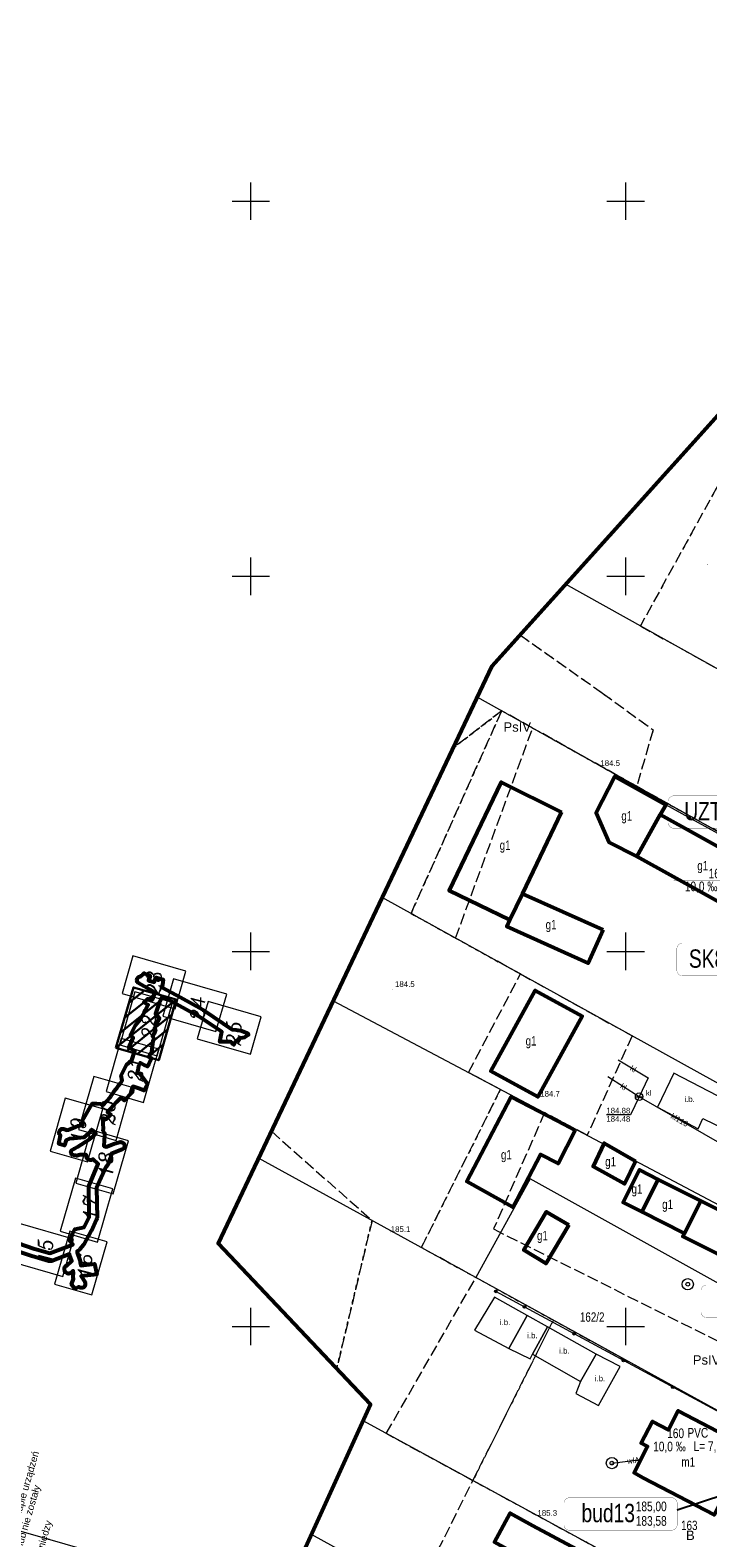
# Model space of a CAD drawing. Header units: metres. Extents: x 7482748 to 7484637, y 5684406 to 5687014.
# Tile 131 of 180: x 7483371 to 7483461, y 5686372 to 5686573. Entities that reach past the tile are written whole.
import ezdxf
from ezdxf.enums import TextEntityAlignment as Align
from ezdxf.lldxf.tags import DXFTag

# ---------------------------------------------------------------- set-up
doc = ezdxf.new("R2010")
doc.units = ezdxf.units.M
doc.header["$MEASUREMENT"] = 0
for name, pattern in [('1', [1.5, 1, -0.5]), ('l217_500', [2, 1.5, -0.5]), ('l218_500', [1, 0.5, -0.5])]:
    doc.linetypes.add(name, pattern=pattern)
for name, color, linetype, lineweight in [('_Dzialki', 7, 'Continuous', 0), ('_Dzialki_opis', 7, 'Continuous', 0), ('_Kontury', 7, 'Continuous', 0), ('_Kontury_opis', 7, 'Continuous', 0), ('_Podzial_sekcyjny_krzyze', 7, '1', 13), ('_Szkic_arkuszy', 7, 'Continuous', 0), ('_tabelka', 7, 'Continuous', 0), ('_Uzytki', 7, 'Continuous', 0), ('_Uzytki_opis', 7, 'Continuous', 0), ('_Zakres2', 7, 'Continuous', 0), ('BUIB12_03', 7, 'Continuous', 13), ('EGB_Budynek', 7, 'Continuous', 0), ('EGB_Budynek_opis', 7, 'Continuous', 0), ('GES__SUUS07_P', 7, 'Continuous', 13), ('GES__SUUS13_P', 7, 'Continuous', 13), ('KTOK05_01', 7, 'Continuous', 13), ('RTPW01_P', 7, 'Continuous', 0)]:
    doc.layers.add(name, color=color, linetype=linetype, lineweight=lineweight)
doc.layers.add('_ramki_nieplotowane', color=7, linetype='Continuous', lineweight=0, plot=False)
for name, color, linetype, lineweight, transparency in [('BUIB12_01_T', 7, 'Continuous', 13, 0.25), ('GES__SUUS_ET_05T', 7, 'Continuous', 13, 0.25), ('RTPW01_G', 7, 'Continuous', 13, 0.25)]:
    doc.layers.add(name, color=color, linetype=linetype, lineweight=lineweight, transparency=transparency)
for name, color, linetype, lineweight, true_color in [('GES__SUPK_01_pL', 7, 'Continuous', 13, 0x803300), ('GES__SUPS01_05L', 7, 'Continuous', 13, 0x803300), ('GES__SUPS01_05P', 7, 'Continuous', 13, 0x803300), ('GES__SUPW_01_pL', 5, 'Continuous', 13, 0x0000ff)]:
    doc.layers.add(name, color=color, linetype=linetype, lineweight=lineweight, true_color=true_color)
for name, color, linetype, lineweight, true_color, transparency in [('GES__SUPK_01_pT', 7, 'Continuous', 13, 0x803300, 0.25), ('GES__SUPS01_05G', 7, 'Continuous', 13, 0x803300, 0.25), ('GES__SUPW_01_pT', 5, 'Continuous', 13, 0x0000ff, 0.25)]:
    doc.layers.add(name, color=color, linetype=linetype, lineweight=lineweight, true_color=true_color, transparency=transparency)
doc.layers.add('IS_Opisy_działek_Net', color=7, linetype='SOLID', true_color=0x000000)
doc.layers.add('IS_Węzeł_sieci_kanalizacyjnej_-_opisy', color=7, linetype='Continuous')
doc.styles.get("Standard").update_dxf_attribs({"font": 'simplex.shx', "width": 0.75})
doc.styles.add('STYL_ARIAL', font='simplex.shx', dxfattribs={"width": 0.75, "oblique": 0.1})
doc.styles.add('Style-Arial', font='arial.ttf')
doc.styles.add('Style-ITALIC_1250', font='ITALIC_1250.shx')
tags = doc.linetypes.add('SOLID', pattern=[10, 10, 0]).pattern_tags.tags
tags[6:7] = [DXFTag(74, 4), DXFTag(75, 0), DXFTag(340, '0'), DXFTag(46, 0.0), DXFTag(50, 0.0), DXFTag(44, 0.0), DXFTag(45, 0.0)]
tags[4:5] = [DXFTag(74, 4), DXFTag(75, 0), DXFTag(340, '0'), DXFTag(46, 0.0), DXFTag(50, 0.0), DXFTag(44, 0.0), DXFTag(45, 0.0)]

# ---------------------------------------------------------------- blocks, each defined once
blk = doc.blocks.new('SUUS13')
at = {"layer": 'GES__SUUS13_P', "linetype": 'Continuous', "lineweight": 13}
for radius in [0.75, 0.25]:
    blk.add_circle((0, 0), radius, dxfattribs=at)
blk = doc.blocks.new('SUUS07')
at = {"layer": 'GES__SUUS07_P', "linetype": 'Continuous', "lineweight": 13}
blk.add_line((-0.5, 0), (0.5, 0), dxfattribs=at)
blk.add_circle((0, 0), 0.5, dxfattribs=at)
blk = doc.blocks.new('RTPW01')
at = {"layer": 'RTPW01_P', "linetype": 'Continuous', "lineweight": 0}
h = blk.add_hatch(color=256, dxfattribs=at)
edge = h.paths.add_edge_path()
edge.add_arc((0, 0), 0.045, 0, 360)
blk = doc.blocks.new('SUPS01_1')
at = {"layer": 'GES__SUPS01_05P', "linetype": 'Continuous', "lineweight": 13}
h = blk.add_hatch(color=256, dxfattribs=at)
edge = h.paths.add_edge_path()
edge.add_arc((0, 0), 0.045, 0, 360)
blk = doc.blocks.new('*U485')
at = {"layer": '_Szkic_arkuszy', "color": 5, "linetype": 'Continuous', "lineweight": 30}
for p, q in [((-90.67, 65.1), (30.55, -86.04)), ((-80.53, 100.4), (80.53, -100.4)), ((-30.55, 86.04), (90.67, -65.1)), ((19.43, 71.68), (100.82, -29.8)), ((69.4, 57.31), (110.96, 5.5)), ((-100.82, 29.8), (-19.43, -71.67)), ((-110.96, -5.5), (-69.4, -57.31))]:
    blk.add_line(p, q, dxfattribs=at)
at = {"layer": '_Szkic_arkuszy', "color": 5, "linetype": 'Continuous', "lineweight": 30, "flags": 128}
blk.add_lwpolyline([(-80.53, 100.4), (-121.54, -42.33), (80.53, -100.4), (121.54, 42.33), (-80.53, 100.4)], close=True, dxfattribs=at)

msp = doc.modelspace()

# ---------------------------------------------------------------- hatches: boundary and pattern name
at = {"layer": 'KTOK05_01', "linetype": 'Continuous', "lineweight": 13}
h = msp.add_hatch(color=256, dxfattribs=at)
edge = h.paths.add_edge_path()
edge.add_arc((7483455.35, 5686469.56), 0.175, 0, 360)
h = msp.add_hatch(color=256, dxfattribs=at)
edge = h.paths.add_edge_path()
edge.add_arc((7483458.43216, 5686467.84999), 0.175, 0, 360)
h = msp.add_hatch(color=256, dxfattribs=at)
edge = h.paths.add_edge_path()
edge.add_arc((7483432.66, 5686404.68), 0.175, 0, 360)
h = msp.add_hatch(color=256, dxfattribs=at)
edge = h.paths.add_edge_path()
edge.add_arc((7483436.50029, 5686402.60518), 0.175, 0, 360)
h = msp.add_hatch(color=256, dxfattribs=at)
edge = h.paths.add_edge_path()
edge.add_arc((7483443.09882, 5686399.04016), 0.175, 0, 360)
h = msp.add_hatch(color=256, dxfattribs=at)
edge = h.paths.add_edge_path()
edge.add_arc((7483449.69735, 5686395.47513), 0.175, 0, 360)
h = msp.add_hatch(color=256, dxfattribs=at)
edge = h.paths.add_edge_path()
edge.add_arc((7483456.29588, 5686391.9101), 0.175, 0, 360)

# ---------------------------------------------------------------- linework, layer by layer
at = {"layer": '_Dzialki', "color": 96, "linetype": 'Continuous', "true_color": 0x008000, "flags": 128}
for points in [[(7483510.5, 5686460.79), (7483441.99, 5686498.94)], [(7483504.31, 5686442.5), (7483430.2, 5686483.91)], [(7483494.9, 5686414.38), (7483417.52, 5686457.19)], [(7483410.99, 5686443.43), (7483490.54, 5686401.33)], [(7483430.02, 5686406.53), (7483401.03, 5686422.45)], [(7483437.24, 5686419.68), (7483430.02, 5686406.53)], [(7483487.37, 5686391.85), (7483437.24, 5686419.68)], [(7483482.6, 5686377.62), (7483430.02, 5686406.53)], [(7483474.98, 5686354.81), (7483414.96, 5686387.41)], [(7483469.49, 5686338.41), (7483408.08, 5686372.27)]]:
    msp.add_lwpolyline(points, dxfattribs=at)
at = {"layer": '_Kontury', "color": 96, "linetype": 'l217_500', "true_color": 0x008000, "flags": 128}
for points in [[(7483465.09, 5686517.16), (7483451.96, 5686493.39)], [(7483451.96, 5686493.39), (7483475.67, 5686480.19)], [(7483435.91, 5686492.19), (7483446.92, 5686484.42)], [(7483446.92, 5686484.42), (7483453.65, 5686479.53)], [(7483421.37, 5686455.05), (7483433.47, 5686482.09)], [(7483433.47, 5686482.09), (7483426.97, 5686477.09)], [(7483437.59, 5686479.78), (7483433.47, 5686482.09)], [(7483427.3, 5686451.77), (7483437.59, 5686479.78)], [(7483448.97, 5686473.42), (7483437.59, 5686479.78)], [(7483453.65, 5686479.53), (7483451.48, 5686472.02)], [(7483451.48, 5686472.02), (7483448.97, 5686473.42)], [(7483469.9, 5686461.73), (7483451.48, 5686472.02)], [(7483427.3, 5686451.77), (7483421.37, 5686455.05)], [(7483435.96, 5686446.99), (7483427.3, 5686451.77)], [(7483429.02, 5686433.88), (7483435.96, 5686446.99)], [(7483435.96, 5686446.99), (7483450.86, 5686438.74)], [(7483450.86, 5686438.74), (7483444.86, 5686425.5)], [(7483433.31, 5686431.61), (7483429.02, 5686433.88)], [(7483422.74, 5686410.53), (7483433.31, 5686431.61)], [(7483439.18, 5686428.51), (7483432.37, 5686413)], [(7483444.86, 5686425.5), (7483439.18, 5686428.51)], [(7483402.73, 5686426.03), (7483416.16, 5686414.14)], [(7483416.16, 5686414.14), (7483411.45, 5686394.35)], [(7483432.37, 5686413), (7483485.55, 5686386.44)], [(7483395.87, 5686410.83), (7483395.99, 5686411.83)], [(7483430.02, 5686406.53), (7483422.74, 5686410.53)], [(7483418.06, 5686385.72), (7483430.02, 5686406.53)], [(7483429.61, 5686379.45), (7483440.35, 5686400.85)], [(7483440.35, 5686400.85), (7483482.6, 5686377.62)], [(7483429.61, 5686379.45), (7483418.06, 5686385.72)], [(7483412.4, 5686345.16), (7483429.61, 5686379.45)], [(7483474.98, 5686354.81), (7483429.61, 5686379.45)]]:
    msp.add_lwpolyline(points, dxfattribs=at)
at = {"layer": '_Podzial_sekcyjny_krzyze', "linetype": 'Continuous'}
for p, q in [((7483400, 5686547.5), (7483400, 5686552.5)), ((7483450, 5686547.5), (7483450, 5686552.5)), ((7483397.5, 5686550), (7483402.5, 5686550)), ((7483447.5, 5686550), (7483452.5, 5686550)), ((7483400, 5686497.5), (7483400, 5686502.5)), ((7483450, 5686497.5), (7483450, 5686502.5)), ((7483397.5, 5686500), (7483402.5, 5686500)), ((7483447.5, 5686500), (7483452.5, 5686500)), ((7483400, 5686447.5), (7483400, 5686452.5)), ((7483450, 5686447.5), (7483450, 5686452.5)), ((7483397.5, 5686450), (7483402.5, 5686450)), ((7483447.5, 5686450), (7483452.5, 5686450)), ((7483400, 5686397.5), (7483400, 5686402.5)), ((7483450, 5686397.5), (7483450, 5686402.5)), ((7483397.5, 5686400), (7483402.5, 5686400)), ((7483447.5, 5686400), (7483452.5, 5686400))]:
    msp.add_line(p, q, dxfattribs=at)
at = {"layer": '_ramki_nieplotowane', "color": 3, "linetype": 'Continuous', "lineweight": 0, "flags": 128}
msp.add_lwpolyline([(7483208.98, 5685981.21), (7483494.44, 5685899.18), (7483610.57, 5686303.33), (7483325.11, 5686385.36), (7483208.98, 5685981.21)], close=True, dxfattribs=at)
at = {"layer": '_Szkic_arkuszy', "color": 7, "linetype": 'Continuous', "lineweight": 0, "flags": 128}
for points in [[(7483384.26, 5686449.39), (7483382.82, 5686444.4), (7483389.89, 5686442.36), (7483391.33, 5686447.36), (7483384.26, 5686449.39)], [(7483389.7, 5686446.34), (7483388.27, 5686441.35), (7483395.34, 5686439.31), (7483396.78, 5686444.31), (7483389.7, 5686446.34)], [(7483382.5, 5686437.53), (7483387.5, 5686436.1), (7483389.53, 5686443.17), (7483384.53, 5686444.61), (7483382.5, 5686437.53)], [(7483394.29, 5686443.32), (7483392.85, 5686438.33), (7483399.93, 5686436.29), (7483401.36, 5686441.29), (7483394.29, 5686443.32)], [(7483380.68, 5686431.32), (7483385.68, 5686429.88), (7483387.71, 5686436.95), (7483382.71, 5686438.39), (7483380.68, 5686431.32)], [(7483377.02, 5686426.25), (7483382.02, 5686424.81), (7483384.05, 5686431.89), (7483379.05, 5686433.32), (7483377.02, 5686426.25)], [(7483373.22, 5686423.39), (7483378.22, 5686421.95), (7483380.25, 5686429.03), (7483375.25, 5686430.46), (7483373.22, 5686423.39)], [(7483376.63, 5686419.12), (7483381.63, 5686417.69), (7483383.66, 5686424.76), (7483378.66, 5686426.2), (7483376.63, 5686419.12)], [(7483374.57, 5686412.69), (7483379.56, 5686411.25), (7483381.6, 5686418.33), (7483376.6, 5686419.76), (7483374.57, 5686412.69)], [(7483369.29, 5686413.68), (7483367.85, 5686408.69), (7483374.92, 5686406.65), (7483376.36, 5686411.65), (7483369.29, 5686413.68)], [(7483373.79, 5686405.64), (7483378.79, 5686404.21), (7483380.82, 5686411.28), (7483375.83, 5686412.71), (7483373.79, 5686405.64)]]:
    msp.add_lwpolyline(points, close=True, dxfattribs=at)
at = {"layer": '_Szkic_arkuszy', "color": 252, "linetype": 'Continuous', "lineweight": 53, "flags": 128}
msp.add_lwpolyline([(7483367.94, 5686411.45), (7483371.12, 5686410.37), (7483373.19, 5686409.77), (7483376.02, 5686410.84), (7483376.25, 5686410.94), (7483375.87, 5686411.38), (7483375.99, 5686411.68), (7483376.24, 5686412.44), (7483376.51, 5686412.96), (7483377.78, 5686413.24), (7483378.43, 5686414.59), (7483378.38, 5686418.57), (7483378.39, 5686418.66), (7483378.42, 5686418.79), (7483379.63, 5686421.67), (7483378.95, 5686422.31), (7483378.82, 5686422.23), (7483378.69, 5686422.19), (7483378.56, 5686422.18), (7483378.43, 5686422.21), (7483378.31, 5686422.27), (7483378.21, 5686422.36), (7483378.13, 5686422.48), (7483378.09, 5686422.61), (7483378.08, 5686422.74), (7483378.05, 5686422.84), (7483378.05, 5686422.9), (7483377.18, 5686422.88), (7483377.04, 5686422.82), (7483376.9, 5686422.8), (7483376.79, 5686422.77), (7483376.65, 5686422.79), (7483376.52, 5686422.8), (7483376.35, 5686422.82), (7483376.1, 5686422.88), (7483375.97, 5686423.33), (7483376.08, 5686423.49), (7483376.25, 5686423.6), (7483376.41, 5686423.68), (7483376.48, 5686423.72), (7483376.56, 5686423.76), (7483376.87, 5686423.96), (7483378.48, 5686424.99), (7483378.99, 5686425.42), (7483379.33, 5686425.72), (7483379.25, 5686425.88), (7483378.78, 5686426.2), (7483378.72, 5686426.23), (7483378.7, 5686426.21), (7483378.53, 5686425.92), (7483378.3, 5686425.67), (7483377.73, 5686425.2), (7483376.4, 5686425.04), (7483375.78, 5686425.01), (7483375.37, 5686424.84), (7483375.13, 5686424.11), (7483374.84, 5686424.21), (7483374.4, 5686424.33), (7483374.6, 5686425.44), (7483374.52, 5686425.54), (7483374.46, 5686425.66), (7483374.43, 5686425.79), (7483374.43, 5686425.93), (7483374.47, 5686426.05), (7483374.55, 5686426.17), (7483374.64, 5686426.26), (7483374.76, 5686426.33), (7483374.89, 5686426.36), (7483375.03, 5686426.35), (7483375.16, 5686426.32), (7483375.28, 5686426.25), (7483375.35, 5686426.19), (7483375.62, 5686426.21), (7483376.76, 5686426.64), (7483376.91, 5686426.73), (7483377.57, 5686426.82), (7483377.53, 5686427.44), (7483378.59, 5686429.34), (7483378.89, 5686429.74), (7483379.41, 5686429.73), (7483379.91, 5686429.69), (7483380.25, 5686429.51), (7483381.25, 5686430.57), (7483381.38, 5686430.76), (7483381.59, 5686431.05), (7483381.83, 5686431.4), (7483381.94, 5686431.58), (7483382.11, 5686431.79), (7483382.39, 5686432.17), (7483382.64, 5686432.48), (7483382.83, 5686432.79), (7483382.68, 5686433.45), (7483383.4, 5686434.9), (7483384.1, 5686435.52), (7483384.53, 5686436.75), (7483383.71, 5686437.15), (7483384.3, 5686438.46), (7483383.95, 5686438.84), (7483384.59, 5686440.19), (7483385.28, 5686440.95), (7483385.79, 5686441.89), (7483385.95, 5686442.2), (7483386.31, 5686442.86), (7483385.7, 5686443.21), (7483386.24, 5686443.7), (7483386.65, 5686443.51), (7483386.89, 5686443.59), (7483387.25, 5686444.51), (7483385.08, 5686445.71), (7483384.95, 5686445.8), (7483384.87, 5686445.91), (7483384.82, 5686446.04), (7483384.81, 5686446.17), (7483384.82, 5686446.31), (7483384.88, 5686446.43), (7483384.96, 5686446.54), (7483385.07, 5686446.62), (7483385.19, 5686446.67), (7483385.32, 5686446.69), (7483385.41, 5686446.77), (7483385.54, 5686446.88), (7483385.75, 5686447.08), (7483386.02, 5686446.97), (7483386.56, 5686446.74), (7483386.33, 5686446.14), (7483387.1, 5686445.89), (7483387.37, 5686446.53), (7483388.3, 5686446.24), (7483388.19, 5686445.55), (7483388.14, 5686445.22), (7483388.16, 5686445.2), (7483390.56, 5686443.88), (7483393.57, 5686442.25), (7483393.62, 5686442.22), (7483393.78, 5686442.11), (7483397.51, 5686439.59), (7483398.06, 5686439.55), (7483398.58, 5686439.46), (7483398.81, 5686439.4), (7483399.57, 5686439.11), (7483399.68, 5686438.87), (7483399.68, 5686438.87), (7483399.55, 5686438.8), (7483399.16, 5686438.53), (7483398.94, 5686438.5), (7483398.5, 5686438.44), (7483398.4, 5686438.33), (7483398.24, 5686438.16), (7483398.23, 5686438.15), (7483398.02, 5686438.04), (7483397.97, 5686438.01), (7483397.87, 5686437.85), (7483397.85, 5686437.82), (7483397.73, 5686437.69), (7483397.73, 5686437.54), (7483397.6, 5686437.63), (7483397.46, 5686437.85), (7483397.36, 5686437.91), (7483397.25, 5686437.94), (7483397.1, 5686437.94), (7483396.1, 5686437.96), (7483395.88, 5686437.95), (7483396.13, 5686439.26), (7483393.2, 5686441.24), (7483393.05, 5686441.34), (7483390.06, 5686442.96), (7483388.18, 5686443.99), (7483387.82, 5686443.18), (7483387.63, 5686442.73), (7483387.26, 5686441.66), (7483387.8, 5686441.07), (7483387.78, 5686440.95), (7483387.16, 5686439.78), (7483387.28, 5686439.56), (7483387.1, 5686439.09), (7483386.89, 5686438.72), (7483387.09, 5686438.32), (7483386.91, 5686438.1), (7483386.76, 5686436.56), (7483386.36, 5686435.96), (7483386.73, 5686435.78), (7483386.56, 5686435.38), (7483386.36, 5686434.97), (7483386.27, 5686434.77), (7483386.21, 5686434.67), (7483385.73, 5686434.9), (7483385.24, 5686435.16), (7483385.02, 5686434.71), (7483384.97, 5686434.46), (7483384.91, 5686434.14), (7483384.82, 5686433.81), (7483385.24, 5686433.65), (7483386.16, 5686432.39), (7483386.15, 5686432.22), (7483385.74, 5686431.44), (7483385.18, 5686431.67), (7483384.26, 5686432), (7483384.16, 5686431.18), (7483383.16, 5686430.14), (7483382.66, 5686430.47), (7483382.07, 5686429.92), (7483380.89, 5686428.59), (7483381.31, 5686428.27), (7483380.69, 5686427.63), (7483380.23, 5686427.79), (7483380.29, 5686426.34), (7483380.29, 5686426.26), (7483380.27, 5686426.18), (7483380.45, 5686425.82), (7483380.49, 5686425.69), (7483380.5, 5686425.55), (7483380.49, 5686425.49), (7483380.37, 5686424.1), (7483380.71, 5686423.93), (7483381.71, 5686424.37), (7483382.46, 5686424.57), (7483382.61, 5686424.6), (7483382.74, 5686424.59), (7483382.87, 5686424.55), (7483382.98, 5686424.47), (7483383.07, 5686424.37), (7483383.13, 5686424.25), (7483383.16, 5686424.12), (7483383.15, 5686423.98), (7483383.11, 5686423.85), (7483383.04, 5686423.74), (7483382.94, 5686423.65), (7483382.82, 5686423.58), (7483381.35, 5686423.03), (7483381.35, 5686422.93), (7483381.32, 5686422.6), (7483381.06, 5686421.98), (7483381.02, 5686421.85), (7483380.92, 5686421.55), (7483380.66, 5686421.24), (7483379.43, 5686418.47), (7483379.48, 5686414.48), (7483379.47, 5686414.38), (7483379.43, 5686414.25), (7483378.72, 5686412.77), (7483378.71, 5686412.74), (7483377.71, 5686410.95), (7483377.67, 5686410.89), (7483377.2, 5686410.29), (7483377.11, 5686410.19), (7483376.99, 5686410.13), (7483376.84, 5686410.06), (7483376.84, 5686409.85), (7483377.23, 5686408.73), (7483377.25, 5686408.54), (7483377.32, 5686408.14), (7483379.15, 5686408.36), (7483379.45, 5686406.93), (7483377.37, 5686406.71), (7483377.83, 5686405.95), (7483377.89, 5686405.81), (7483377.91, 5686405.67), (7483377.89, 5686405.54), (7483377.84, 5686405.41), (7483377.76, 5686405.3), (7483377.66, 5686405.22), (7483377.53, 5686405.17), (7483377.4, 5686405.15), (7483377.26, 5686405.16), (7483377.14, 5686405.21), (7483377.03, 5686405.29), (7483376.56, 5686405.02), (7483376.09, 5686405.58), (7483376.33, 5686406.37), (7483376.29, 5686406.5), (7483376.29, 5686406.64), (7483376.34, 5686407.14), (7483376.31, 5686407.41), (7483376.07, 5686407.18), (7483375.95, 5686407.09), (7483375.82, 5686407.05), (7483375.68, 5686407.03), (7483375.55, 5686407.06), (7483375.43, 5686407.11), (7483375.32, 5686407.2), (7483375.24, 5686407.31), (7483375.19, 5686407.43), (7483375.16, 5686407.59), (7483375.14, 5686407.76), (7483375.18, 5686407.9), (7483375.22, 5686407.99), (7483375.29, 5686408.05), (7483375.33, 5686408.08), (7483375.51, 5686408.14), (7483376.11, 5686408.69), (7483375.82, 5686409.57), (7483375.81, 5686409.64), (7483373.4, 5686408.72), (7483373.34, 5686408.7), (7483373.2, 5686408.69), (7483373.07, 5686408.71), (7483370.81, 5686409.36), (7483370.79, 5686409.37), (7483367.61, 5686410.45)], dxfattribs=at)
at = {"layer": '_Uzytki', "color": 96, "linetype": 'l218_500', "true_color": 0x008000, "flags": 128}
for points in [[(7483465.09, 5686517.16), (7483451.96, 5686493.39)], [(7483451.96, 5686493.39), (7483475.67, 5686480.19)], [(7483435.91, 5686492.19), (7483446.92, 5686484.42)], [(7483446.92, 5686484.42), (7483453.65, 5686479.53)], [(7483433.47, 5686482.09), (7483421.37, 5686455.05)], [(7483426.97, 5686477.09), (7483433.47, 5686482.09)], [(7483433.47, 5686482.09), (7483437.59, 5686479.78)], [(7483437.59, 5686479.78), (7483448.97, 5686473.42)], [(7483453.65, 5686479.53), (7483451.48, 5686472.02)], [(7483448.97, 5686473.42), (7483451.48, 5686472.02)], [(7483451.48, 5686472.02), (7483469.9, 5686461.73)], [(7483421.37, 5686455.05), (7483427.3, 5686451.77)], [(7483427.3, 5686451.77), (7483435.96, 5686446.99)], [(7483429.02, 5686433.88), (7483433.31, 5686431.61)], [(7483433.31, 5686431.61), (7483422.74, 5686410.53)], [(7483411.45, 5686394.35), (7483416.16, 5686414.14)], [(7483395.87, 5686410.83), (7483395.99, 5686411.83)], [(7483422.74, 5686410.53), (7483430.02, 5686406.53)], [(7483430.02, 5686406.53), (7483440.35, 5686400.85)], [(7483440.35, 5686400.85), (7483429.61, 5686379.45)], [(7483440.35, 5686400.85), (7483482.6, 5686377.62)], [(7483474.98, 5686354.81), (7483429.61, 5686379.45)]]:
    msp.add_lwpolyline(points, dxfattribs=at)
at = {"layer": '_Zakres2', "color": 250, "linetype": 'Continuous', "lineweight": 53, "flags": 128}
msp.add_lwpolyline([(7483184.14, 5685878.01), (7483241.37, 5685938.75), (7483248.75, 5685949.36), (7483260.67, 5685965.96), (7483274.73, 5685985.88), (7483281.17, 5685996.23), (7483290.55, 5686008.54), (7483306.76, 5686030.22), (7483321.02, 5686047.8), (7483332, 5686065.31), (7483322.98, 5686103.07), (7483364.58, 5686185.88), (7483404.48, 5686221.3), (7483428.87, 5686291.72), (7483381.77, 5686314.4), (7483415.95, 5686389.59), (7483395.63, 5686411.08), (7483432.16, 5686488.03), (7483471.6, 5686531.78), (7483500.7, 5686585.49)], dxfattribs=at)
at = {"layer": 'BUIB12_03', "linetype": 'Continuous', "lineweight": 13, "flags": 128}
for points in [[(7483468.18, 5686427.7), (7483456.43, 5686433.75), (7483454.26, 5686429.24), (7483459.67, 5686426.34), (7483460.3, 5686427.71), (7483466.8, 5686424.56), (7483468.18, 5686427.7)], [(7483432.48, 5686403.91), (7483429.82, 5686399.49), (7483434.4, 5686397.09), (7483436.84, 5686401.45), (7483432.48, 5686403.91)], [(7483439.56, 5686399.96), (7483436.84, 5686401.45), (7483434.4, 5686397.09), (7483437.24, 5686395.68), (7483437.59, 5686396.31), (7483439.56, 5686399.96)], [(7483446.08, 5686396.31), (7483439.56, 5686399.96), (7483437.59, 5686396.31), (7483443.96, 5686392.66), (7483446.08, 5686396.31)], [(7483449.28, 5686394.68), (7483446.08, 5686396.31), (7483443.96, 5686392.66), (7483443.33, 5686391.06), (7483446.37, 5686389.47), (7483449.28, 5686394.68)]]:
    msp.add_lwpolyline(points, close=True, dxfattribs=at)
at = {"layer": 'EGB_Budynek', "color": 7, "linetype": 'Continuous', "lineweight": 53, "flags": 128}
for points in [[(7483441.45, 5686468.55), (7483436.22, 5686457.68), (7483434.55, 5686454.22), (7483426.46, 5686458.11), (7483433.41, 5686472.55), (7483441.45, 5686468.55)], [(7483454.59, 5686468.26), (7483451.49, 5686462.66), (7483447.79, 5686464.53), (7483446.07, 5686468.46), (7483448.57, 5686473.31), (7483455.35, 5686469.56), (7483454.59, 5686468.26)], [(7483454.59, 5686468.26), (7483470.07, 5686459.66), (7483466.97, 5686454.07), (7483451.49, 5686462.66), (7483454.59, 5686468.26)], [(7483446.99, 5686452.86), (7483445, 5686448.43), (7483434.13, 5686453.32), (7483434.55, 5686454.22), (7483436.22, 5686457.68), (7483446.99, 5686452.86)], [(7483442.46, 5686438.22), (7483438.3, 5686430.6), (7483432.03, 5686434.04), (7483437.92, 5686444.81), (7483444.19, 5686441.38), (7483442.46, 5686438.22)], [(7483443.28, 5686426.18), (7483440.97, 5686421.74), (7483438.62, 5686422.95), (7483435.47, 5686416.87), (7483434.96, 5686415.89), (7483428.81, 5686419.35), (7483434.71, 5686430.62), (7483440.92, 5686427.4), (7483443.28, 5686426.18)], [(7483451.31, 5686422.05), (7483449.84, 5686419.01), (7483445.67, 5686421.34), (7483447.12, 5686424.42), (7483451.31, 5686422.05)], [(7483454.35, 5686419.6), (7483452.17, 5686415.27), (7483449.67, 5686416.54), (7483451.85, 5686420.87), (7483454.35, 5686419.6)], [(7483460.02, 5686416.74), (7483457.83, 5686412.41), (7483452.17, 5686415.27), (7483454.35, 5686419.6), (7483460.02, 5686416.74)], [(7483460.02, 5686416.74), (7483469.22, 5686412.13), (7483466.81, 5686407.38), (7483457.63, 5686412), (7483457.83, 5686412.41), (7483460.02, 5686416.74)], [(7483442.41, 5686413.56), (7483439.36, 5686408.41), (7483436.39, 5686410.17), (7483439.42, 5686415.27), (7483442.41, 5686413.56)], [(7483466.37, 5686383.89), (7483461.78, 5686374.88), (7483452.36, 5686379.77), (7483451.11, 5686380.49), (7483452.92, 5686384.01), (7483452.08, 5686384.44), (7483453.58, 5686387.33), (7483455.71, 5686386.22), (7483457.02, 5686388.75), (7483466.37, 5686383.89)], [(7483445.48, 5686369.72), (7483443.01, 5686365.42), (7483441.2, 5686366.28), (7483439.54, 5686363.21), (7483442.18, 5686361.78), (7483440.44, 5686358.57), (7483437.8, 5686360), (7483431.95, 5686363.16), (7483435.47, 5686369.62), (7483432.49, 5686371.24), (7483434.59, 5686375.11), (7483437.57, 5686373.48), (7483443.41, 5686370.37), (7483445.48, 5686369.72)]]:
    msp.add_lwpolyline(points, dxfattribs=at)
at = {"layer": 'GES__SUPK_01_pL', "linetype": 'Continuous', "lineweight": 13}
msp.add_line((7483451.79, 5686430.63), (7483447.63, 5686433.28), dxfattribs=at)
at = {"layer": 'GES__SUPK_01_pL', "linetype": 'Continuous', "lineweight": 13, "flags": 128}
for points in [[(7483448.99, 5686435.54), (7483453, 5686433.13), (7483451.79, 5686430.63)], [(7483481.22, 5686420.81), (7483481.84, 5686422.08), (7483470.63, 5686428.12), (7483469, 5686425.57), (7483468.25, 5686424.1), (7483467.04, 5686421.87), (7483451.79, 5686430.63)]]:
    msp.add_lwpolyline(points, dxfattribs=at)
at = {"layer": 'GES__SUPS01_05L', "linetype": 'Continuous', "lineweight": 13, "flags": 128}
msp.add_lwpolyline([(7483451.79, 5686430.63), (7483450.62, 5686428.23), (7483447.46, 5686428.23)], dxfattribs=at)
at = {"layer": 'GES__SUPW_01_pL', "linetype": 'Continuous', "lineweight": 13}
msp.add_line((7483448.16, 5686381.79), (7483452.02, 5686382.27), dxfattribs=at)
at = {"layer": 'IS_Opisy_działek_Net', "linetype": 'Continuous', "ltscale": 0.01, "const_width": 0.02}
for points in [[(7483476.59526, 5686454.95387), (7483469.8796, 5686459.44983), (7483456.3996, 5686459.44983)], [(7483467.69862, 5686375.38221), (7483464.34744, 5686384.83022), (7483450.86744, 5686384.83022)]]:
    msp.add_lwpolyline(points, dxfattribs=at)
at = {"layer": 'IS_Węzeł_sieci_kanalizacyjnej_-_opisy', "color": 18, "linetype": 'SOLID', "ltscale": 0.01, "true_color": 0x000000, "const_width": 0.03}
for points in [[(7483456.40953, 5686466.42041), (7483469.11953, 5686466.42041, 0.414214), (7483469.83953, 5686467.14041), (7483469.83953, 5686470.02041, 0.414214), (7483469.11953, 5686470.74041), (7483456.40953, 5686470.74041, 0.414214), (7483455.68953, 5686470.02041), (7483455.68953, 5686467.14041, 0.414214), (7483456.40953, 5686466.42041)], [(7483457.54973, 5686446.75572), (7483468.17973, 5686446.75572, 0.414214), (7483468.89973, 5686447.47572), (7483468.89973, 5686450.35572, 0.414214), (7483468.17973, 5686451.07572), (7483457.54973, 5686451.07572, 0.414214), (7483456.82973, 5686450.35572), (7483456.82973, 5686447.47572, 0.414214), (7483457.54973, 5686446.75572)], [(7483460.76779, 5686401.21171), (7483475.36779, 5686401.21171, 0.414214), (7483476.08779, 5686401.93171), (7483476.08779, 5686404.81171, 0.414214), (7483475.36779, 5686405.53171), (7483460.76779, 5686405.53171, 0.414214), (7483460.04779, 5686404.81171), (7483460.04779, 5686401.93171, 0.414214), (7483460.76779, 5686401.21171)], [(7483442.48954, 5686372.85298), (7483456.13954, 5686372.85298, 0.414214), (7483456.85954, 5686373.57298), (7483456.85954, 5686376.45298, 0.414214), (7483456.13954, 5686377.17298), (7483442.48954, 5686377.17298, 0.414214), (7483441.76954, 5686376.45298), (7483441.76954, 5686373.57298, 0.414214), (7483442.48954, 5686372.85298)]]:
    msp.add_lwpolyline(points, format="xyb", dxfattribs=at)
at = {"layer": 'IS_Węzeł_sieci_kanalizacyjnej_-_opisy', "color": 18, "linetype": 'SOLID', "ltscale": 0.01, "true_color": 0x000000}
msp.add_lwpolyline([(7483456.85954, 5686375.55128), (7483463.20304, 5686377.67279)], dxfattribs=at)
at = {"layer": 'KTOK05_01', "linetype": 'Continuous', "lineweight": 13}
for p, q in [((7483504.34, 5686442.38), (7483455.35, 5686469.56)), ((7483482.69, 5686377.65), (7483432.66, 5686404.68))]:
    msp.add_line(p, q, dxfattribs=at)
for centre in [(7483455.35, 5686469.56), (7483458.43, 5686467.85), (7483432.66, 5686404.68), (7483436.5, 5686402.61), (7483443.1, 5686399.04), (7483449.7, 5686395.48), (7483456.3, 5686391.91)]:
    msp.add_circle(centre, 0.175, dxfattribs=at)

# ---------------------------------------------------------------- block references
at = {"layer": '_Szkic_arkuszy', "color": 5, "linetype": 'Continuous', "lineweight": 30, "xscale": 0.04, "yscale": 0.04, "zscale": 0.04, "rotation": 90}
msp.add_blockref('*U485', (7483386.02, 5686440.35), dxfattribs=at)
at = {"layer": 'GES__SUPS01_05P', "linetype": 'Continuous', "lineweight": 13}
msp.add_blockref('SUPS01_1', (7483451.79, 5686430.63), dxfattribs=at)
at = {"layer": 'GES__SUUS07_P', "linetype": 'Continuous', "lineweight": 13}
msp.add_blockref('SUUS07', (7483451.79, 5686430.63), dxfattribs=at)
at = {"layer": 'GES__SUUS13_P', "linetype": 'Continuous', "lineweight": 13}
for p in [(7483458.28, 5686405.63), (7483448.16, 5686381.79)]:
    msp.add_blockref('SUUS13', p, dxfattribs=at)
at = {"layer": 'RTPW01_P', "linetype": 'Continuous', "lineweight": 0}
for p in [(7483460.9, 5686501.59), (7483446.62, 5686474.73), (7483418.93, 5686444.97), (7483438.6, 5686430.65), (7483418.66, 5686412.61), (7483438.23, 5686374.77)]:
    msp.add_blockref('RTPW01', p, dxfattribs=at)

# ---------------------------------------------------------------- texts
at = {"layer": '_Dzialki_opis', "color": 96, "true_color": 0x008000, "char_height": 1.25, "attachment_point": 7, "line_spacing_factor": 0.6, "style": 'STYL_ARIAL'}
for s, insert in [('\\fArial|b0|i0|c238238|p39;162/2', (7483443.89, 5686400.62)), ('\\fArial|b0|i0|c238238|p39;163', (7483457.39, 5686372.85))]:
    msp.add_mtext(s, dxfattribs=dict(at, insert=insert))
at = {"layer": '_Kontury_opis', "color": 96, "linetype": 'Continuous', "lineweight": 13, "true_color": 0x008000, "style": 'Style-Arial'}
for p in [(7483433.69, 5686479.29), (7483458.95, 5686394.92)]:
    msp.add_text('PsIV', height=1.25, dxfattribs=at).set_placement(p)
at = {"layer": '_Szkic_arkuszy', "color": 7, "linetype": 'Continuous', "lineweight": 53, "style": 'Style-ITALIC_1250'}
for s, p in [('23', (7483388.02, 5686444.14)), ('24', (7483393.88, 5686440.72)), ('22', (7483387.36, 5686438.29)), ('25', (7483398.66, 5686437.44)), ('21', (7483385.57, 5686432.62)), ('20', (7483381.91, 5686426.83)), ('19', (7483377.93, 5686424.53)), ('18', (7483381.59, 5686419.97)), ('17', (7483379.5, 5686414.22)), ('15', (7483373.56, 5686408.39)), ('16', (7483378.79, 5686406.46))]:
    msp.add_text(s, height=1.88, rotation=90, dxfattribs=at).set_placement(p)
at = {"layer": '_tabelka', "color": 7, "linetype": 'Continuous', "lineweight": 0, "insert": (7483364.6, 5686337.5), "char_height": 0.94, "attachment_point": 7, "rotation": 73.7397953, "line_spacing_factor": 0.9, "style": 'Style-Arial'}
msp.add_mtext('Wykazane na niniejszej mapie granice nieruchomości wkreślono na podstawie \\Pewidencji gruntów.\\PNie wyklucza się istnienia w terenie innych nie wykazanych na mapie urządzeń\\Ppodziemnych, które nie były zgłoszone do inwentaryzacji lub nie zostały\\Podnalezione podczas wywiadu terenowego.\\PTreść, zakres oraz formę opracowania określa umowa pomiędzy\\Pzleceniodawcą a wykonawcą.', dxfattribs=at)
at = {"layer": '_Uzytki_opis', "color": 96, "linetype": 'Continuous', "lineweight": 13, "true_color": 0x008000, "style": 'Style-Arial'}
msp.add_text('B', height=1.25, dxfattribs=at).set_placement((7483458.04, 5686371.54))
at = {"layer": 'BUIB12_01_T', "linetype": 'Continuous', "lineweight": 13, "style": 'Style-Arial'}
for p in [(7483457.82, 5686430.3), (7483433.21, 5686400.56), (7483436.85, 5686398.8), (7483441.13, 5686396.76), (7483445.87, 5686393.08)]:
    msp.add_text('i.b.', height=0.75, dxfattribs=at).set_placement(p, align=Align.MIDDLE_LEFT)
at = {"layer": 'EGB_Budynek_opis', "color": 7, "char_height": 1.25, "attachment_point": 7, "line_spacing_factor": 0.6, "style": 'STYL_ARIAL'}
for s, insert in [('\\fArial|b0|i0|c238238|p39;g1', (7483449.42, 5686467.07)), ('\\fArial|b0|i0|c238238|p39;g1', (7483433.19, 5686463.16)), ('\\fArial|b0|i0|c238238|p39;g1', (7483459.55, 5686460.43)), ('\\fArial|b0|i0|c238238|p39;g1', (7483439.32, 5686452.57)), ('\\fArial|b0|i0|c238238|p39;g1', (7483436.65, 5686437.08)), ('\\fArial|b0|i0|c238238|p39;g1', (7483433.36, 5686421.9)), ('\\fArial|b0|i0|c238238|p39;g1', (7483447.26, 5686420.98)), ('\\fArial|b0|i0|c238238|p39;g1', (7483450.78, 5686417.34)), ('\\fArial|b0|i0|c238238|p39;g1', (7483454.86, 5686415.28)), ('\\fArial|b0|i0|c238238|p39;g1', (7483438.17, 5686411.12)), ('\\fArial|b0|i0|c238238|p39;m1', (7483457.43, 5686381.32))]:
    msp.add_mtext(s, dxfattribs=dict(at, insert=insert))
at = {"layer": 'GES__SUPK_01_pT', "linetype": 'Continuous', "lineweight": 13, "style": 'Style-Arial'}
for s, rotation, p in [('kl', 328.99, (7483451, 5686434.34)), ('kl', 327.5, (7483449.71, 5686431.96)), ('kl110', 330.13, (7483457.19, 5686427.53))]:
    msp.add_text(s, height=0.75, rotation=rotation, dxfattribs=at).set_placement(p, align=Align.MIDDLE_CENTER)
at = {"layer": 'GES__SUPS01_05G', "linetype": 'Continuous', "lineweight": 13, "style": 'Style-Arial'}
for s, p in [('184.88', (7483450.62, 5686429.15)), ('184.48', (7483450.62, 5686428.05))]:
    msp.add_text(s, height=0.75, dxfattribs=at).set_placement(p, align=Align.TOP_RIGHT)
at = {"layer": 'GES__SUPW_01_pT', "linetype": 'Continuous', "lineweight": 13, "style": 'Style-Arial'}
msp.add_text('wlA', height=0.75, rotation=7.09, dxfattribs=at).set_placement((7483451.02, 5686382.15), align=Align.MIDDLE_CENTER)
at = {"layer": 'GES__SUUS_ET_05T', "linetype": 'Continuous', "lineweight": 13, "style": 'Style-Arial'}
msp.add_text('kl', height=0.75, dxfattribs=at).set_placement((7483452.7, 5686430.75))
at = {"layer": 'IS_Opisy_działek_Net', "linetype": 'Continuous', "ltscale": 0.01, "char_height": 1.2888}
for s, insert, attachment_point in [('\\fArial|b0|i0;160', (7483463.3196, 5686459.72343), 9), ('\\fArial|b0|i0;10,0 ‰', (7483462.2396, 5686459.31303), 3), ('\\fArial|b0|i0;', (7483450.75605, 5686455.70621), 9), ('\\fArial|b0|i0;', (7483450.75605, 5686455.70621), 9), ('\\fArial|b0|i0;160', (7483457.78744, 5686385.10382), 9), ('{\\fArial|b0|i0|c238|p34;PVC}', (7483461.00937, 5686385.16805), 9), ('\\fArial|b0|i0;10,0 ‰', (7483458.01731, 5686384.6512), 3), ('\\fArial|b0|i0;L= 7,9 m', (7483464.34744, 5686384.69342), 3), ('\\fArial|b0|i0;', (7483450.8997, 5686382.37245), 9), ('\\fArial|b0|i0;', (7483450.8997, 5686382.37245), 9)]:
    msp.add_mtext(s, dxfattribs=dict(at, insert=insert, attachment_point=attachment_point))
at = {"layer": 'IS_Węzeł_sieci_kanalizacyjnej_-_opisy', "color": 18, "linetype": 'SOLID', "ltscale": 0.01, "true_color": 0x000000}
for s, insert, char_height, attachment_point in [('\\fArial|b0|i0;UZT9', (7483464.21953, 5686467.44881), 2.448, 9), ('\\fArial|b0|i0;SK8', (7483463.27973, 5686447.78412), 2.448, 9), ('\\fArial|b0|i0;UZT11', (7483470.46779, 5686402.24011), 2.448, 9), ('\\fArial|b0|i0;bud13', (7483451.23954, 5686373.88138), 2.448, 9), ('\\fArial|b0|i0;185,00', (7483451.33954, 5686375.13658), 1.2888, 7), ('\\fArial|b0|i0;183,58', (7483451.33954, 5686374.72618), 1.2888, 1)]:
    msp.add_mtext(s, dxfattribs=dict(at, insert=insert, char_height=char_height, attachment_point=attachment_point))
at = {"layer": 'RTPW01_G', "linetype": 'Continuous', "lineweight": 13, "style": 'Style-Arial'}
for s, p in [('184.5', (7483446.62, 5686474.73)), ('184.5', (7483419.23, 5686445.27)), ('184.7', (7483438.6, 5686430.65)), ('185.1', (7483418.66, 5686412.61)), ('185.3', (7483438.23, 5686374.77))]:
    msp.add_text(s, height=0.75, dxfattribs=at).set_placement(p)

doc.saveas('drawing.dxf')
